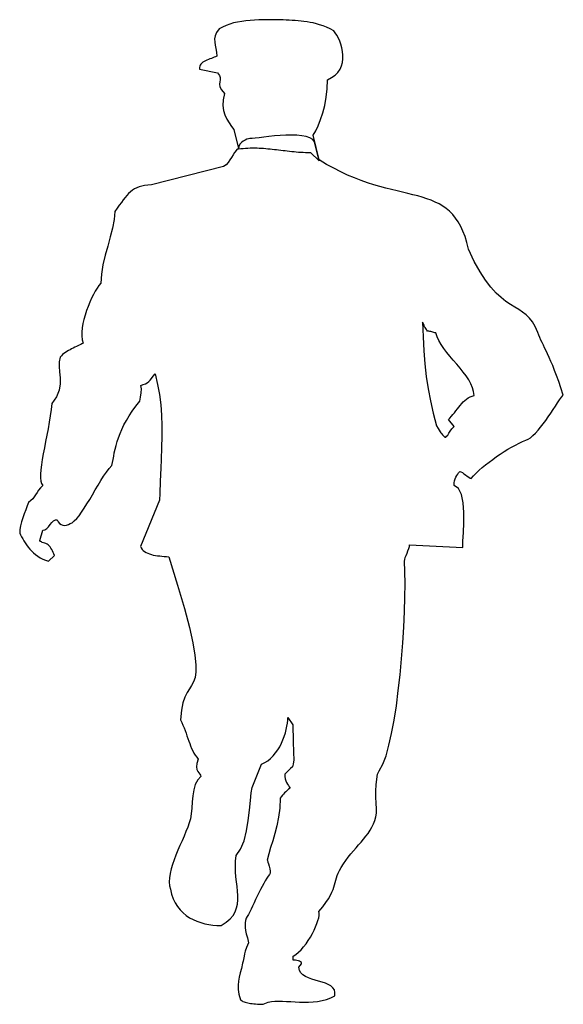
# Model space of a CAD drawing. Header units: millimetres. Extents: x 100.4 to 113.7, y 151.6 to 169.4.
# Tile 23 of 50: x 108.5 to 109.5, y 154.4 to 156.2. Entities that reach past the tile are written whole.
import ezdxf

# ---------------------------------------------------------------- set-up
doc = ezdxf.new("R2010")
doc.units = ezdxf.units.MM

msp = doc.modelspace()

# ---------------------------------------------------------------- linework, layer by layer
at = {"linetype": 'Continuous'}
for points in [[(108.903, 155.9551), (108.903, 155.9551), (108.9027, 155.9549), (108.899, 155.9519), (108.8957, 155.948), (108.8927, 155.9434), (108.8899, 155.9387), (108.887, 155.934), (108.8836, 155.9292), (108.8799, 155.9251), (108.8751, 155.9217), (108.7425, 155.8884), (108.7358, 155.8878), (108.7299, 155.887), (108.7246, 155.8858), (108.7196, 155.8844), (108.7153, 155.8827), (108.7111, 155.8805), (108.7074, 155.8781), (108.704, 155.8754), (108.7005, 155.8722), (108.6973, 155.8687), (108.694, 155.8647), (108.6906, 155.8604), (108.6871, 155.8556), (108.6833, 155.8505), (108.6794, 155.845), (108.6748, 155.8391), (108.6737, 155.8241), (108.6709, 155.8085), (108.6667, 155.7921), (108.662, 155.7753), (108.6571, 155.7582), (108.6529, 155.7408), (108.6502, 155.7236), (108.649, 155.7067), (108.6458, 155.7027), (108.6425, 155.6978), (108.6391, 155.6921), (108.6358, 155.6859), (108.6322, 155.679), (108.6289, 155.6717), (108.6257, 155.6642), (108.6227, 155.6563), (108.6202, 155.6482), (108.618, 155.6402), (108.616, 155.6323), (108.6148, 155.6244), (108.6143, 155.6167), (108.6143, 155.6096), (108.6148, 155.6027), (108.6164, 155.5963), (108.6143, 155.5952), (108.6121, 155.594), (108.6095, 155.5926), (108.607, 155.5914), (108.6042, 155.59), (108.6012, 155.5888), (108.5983, 155.5873), (108.5955, 155.5859), (108.5926, 155.5843), (108.5896, 155.5827), (108.5866, 155.581), (108.5839, 155.5792), (108.5813, 155.5772), (108.5787, 155.5752), (108.5766, 155.5731), (108.5744, 155.5707), (108.5724, 155.5622), (108.5724, 155.5531), (108.5734, 155.5433), (108.5744, 155.5326), (108.5744, 155.5216), (108.5726, 155.5099), (108.5677, 155.4977), (108.559, 155.4851), (108.5578, 155.474), (108.5562, 155.4624), (108.5543, 155.4505), (108.5521, 155.4387), (108.5497, 155.4268), (108.5476, 155.4152), (108.5452, 155.4036), (108.543, 155.3925), (108.5412, 155.382), (108.5397, 155.3722), (108.5385, 155.3631), (108.5379, 155.355), (108.5379, 155.3479), (108.5385, 155.342), (108.5401, 155.3375), (108.5424, 155.3343), (108.5383, 155.3298), (108.5347, 155.3254), (108.532, 155.3211), (108.5292, 155.3171), (108.5266, 155.3132), (108.5237, 155.3094), (108.5203, 155.3061), (108.516, 155.3029), (108.5136, 155.2964), (108.5109, 155.2893), (108.5081, 155.282), (108.5055, 155.2745), (108.5032, 155.267), (108.5014, 155.2597), (108.5002, 155.2528), (108.4998, 155.2463), (108.5014, 155.2429), (108.5034, 155.2396), (108.5053, 155.2358), (108.5075, 155.2321), (108.5099, 155.2283), (108.5124, 155.2244), (108.5152, 155.2206), (108.5184, 155.2169), (108.5217, 155.2133), (108.5253, 155.2098), (108.529, 155.2066), (108.5332, 155.2035), (108.5377, 155.2007), (108.5424, 155.1983), (108.5476, 155.1964), (108.5531, 155.1948), (108.5639, 155.2052), (108.5626, 155.2078), (108.5614, 155.2106), (108.5602, 155.2133), (108.5588, 155.2161), (108.5574, 155.2185), (108.5559, 155.2208), (108.5543, 155.2228), (108.5523, 155.2246), (108.5503, 155.226), (108.5482, 155.227), (108.5458, 155.2277), (108.5436, 155.2285), (108.5414, 155.2291), (108.5397, 155.2301), (108.5381, 155.2311), (108.5371, 155.2327), (108.5424, 155.2514), (108.5462, 155.2524), (108.5497, 155.2548), (108.5529, 155.2581), (108.556, 155.2621), (108.5592, 155.2656), (108.5622, 155.2688), (108.5655, 155.2706), (108.5689, 155.2706), (108.5708, 155.2668), (108.5734, 155.2638), (108.5762, 155.2619), (108.5791, 155.2607), (108.5825, 155.2605), (108.5858, 155.2609), (108.5894, 155.2621), (108.5927, 155.264), (108.5965, 155.2654), (108.6004, 155.2686), (108.6048, 155.2729), (108.6093, 155.2783), (108.6139, 155.2848), (108.6188, 155.2921), (108.6237, 155.3), (108.6287, 155.3084), (108.6338, 155.3169), (108.6389, 155.3258), (108.6441, 155.3345), (108.6492, 155.343), (108.6543, 155.3511), (108.6594, 155.3586), (108.6644, 155.3653), (108.6693, 155.371), (108.6705, 155.3765), (108.6717, 155.3822), (108.6729, 155.3882), (108.674, 155.3945), (108.6756, 155.401), (108.6774, 155.4077), (108.6796, 155.4148), (108.6819, 155.4221), (108.6847, 155.4298), (108.6881, 155.4375), (108.6918, 155.4456), (108.6964, 155.4539), (108.7013, 155.4626), (108.7072, 155.4712), (108.7137, 155.4803), (108.721, 155.4896), (108.7222, 155.4971), (108.7234, 155.5046), (108.724, 155.5119), (108.7228, 155.5186), (108.7275, 155.52), (108.7315, 155.5216), (108.7346, 155.5235), (108.7374, 155.5257), (108.74, 155.5283), (108.7427, 155.5314), (108.7457, 155.5352), (108.7492, 155.5395), (108.7538, 155.5204), (108.7573, 155.5016), (108.7595, 155.4827), (108.7609, 155.4635), (108.7615, 155.4442), (108.7615, 155.4243), (108.7609, 155.4038), (108.7603, 155.3822), (108.7597, 155.3661), (108.7587, 155.3422), (108.7577, 155.3195), (108.7573, 155.3067), (108.722, 155.2216), (108.7236, 155.2189), (108.7254, 155.2163), (108.7275, 155.2141), (108.7299, 155.2122), (108.7327, 155.2104), (108.7356, 155.209), (108.739, 155.2078), (108.7423, 155.2068), (108.7459, 155.2058), (108.7498, 155.2051), (108.7536, 155.2045), (108.7577, 155.2041), (108.7619, 155.2035), (108.766, 155.2031), (108.7703, 155.2029), (108.7747, 155.2025), (108.7907, 155.1506), (108.8031, 155.1076), (108.8124, 155.0722), (108.8187, 155.0438), (108.8226, 155.0213), (108.8244, 155.0038), (108.8244, 154.9904), (108.8228, 154.9801), (108.8201, 154.972), (108.8165, 154.9655), (108.8126, 154.9592), (108.8082, 154.9525), (108.8041, 154.9442), (108.8005, 154.9337), (108.7978, 154.9199), (108.7962, 154.902), (108.7986, 154.897), (108.8005, 154.8921), (108.8025, 154.8872), (108.8045, 154.8822), (108.8063, 154.8773), (108.8078, 154.8726), (108.8096, 154.8678), (108.8112, 154.8631), (108.813, 154.8585), (108.8147, 154.854), (108.8165, 154.8495), (108.8185, 154.8453), (108.8207, 154.841), (108.823, 154.837), (108.8258, 154.8333), (108.8286, 154.8295), (108.826, 154.8216), (108.8252, 154.8155), (108.826, 154.8108), (108.8276, 154.8072), (108.8295, 154.8043), (108.8315, 154.8021), (108.8331, 154.7999), (108.8337, 154.7978), (108.8276, 154.7913), (108.8232, 154.7828), (108.8205, 154.7729), (108.8187, 154.7621), (108.8177, 154.7508), (108.8169, 154.7396), (108.8159, 154.7289), (108.8144, 154.7194), (108.812, 154.7121), (108.8092, 154.7042), (108.8061, 154.6961), (108.8025, 154.6879), (108.7988, 154.6792), (108.7948, 154.6705), (108.7911, 154.6618), (108.7875, 154.6529), (108.7842, 154.6442), (108.7812, 154.6358), (108.7786, 154.6273), (108.7767, 154.619), (108.7755, 154.6111), (108.7751, 154.6036), (108.7757, 154.5965), (108.7773, 154.59), (108.7796, 154.5807), (108.7826, 154.5724), (108.7863, 154.5647), (108.7907, 154.558), (108.7956, 154.5519), (108.8009, 154.5464), (108.8067, 154.5416), (108.8128, 154.5375), (108.8195, 154.5339), (108.8262, 154.531), (108.8333, 154.5284), (108.8406, 154.5264), (108.8481, 154.5251), (108.8556, 154.5239), (108.8631, 154.5233), (108.8708, 154.5229), (108.8799, 154.529), (108.8872, 154.5353), (108.8927, 154.5418), (108.8966, 154.5485), (108.8994, 154.5554), (108.901, 154.5627), (108.9018, 154.5704), (108.9018, 154.5781), (108.9012, 154.5862), (108.9002, 154.5947), (108.8992, 154.6034), (108.8982, 154.6125), (108.8974, 154.6219), (108.897, 154.6316), (108.8974, 154.6417), (108.8984, 154.6521), (108.9067, 154.6638), (108.913, 154.6794), (108.9176, 154.6975), (108.9207, 154.7169), (108.9229, 154.7358), (108.9247, 154.7532), (108.926, 154.7676), (108.9278, 154.7774), (108.945, 154.8205), (108.9511, 154.8232), (108.9566, 154.8268), (108.9619, 154.8311), (108.9667, 154.8359), (108.9712, 154.8412), (108.9752, 154.8467), (108.9787, 154.8526), (108.9819, 154.8589), (108.9846, 154.8653), (108.9872, 154.8716), (108.9892, 154.8779), (108.9908, 154.8842), (108.9921, 154.8903), (108.9929, 154.896), (108.9935, 154.9016), (108.9937, 154.9065), (109.003, 154.8931), (109.0038, 154.8631), (109.0044, 154.8422), (109.0046, 154.8287), (109.0038, 154.8205), (109.002, 154.8157), (108.9988, 154.8124), (108.9943, 154.8084), (108.988, 154.8019), (108.9882, 154.7976), (108.989, 154.7934), (108.99, 154.7899), (108.9914, 154.7867), (108.9929, 154.7838), (108.9947, 154.7812), (108.9963, 154.7786), (108.9981, 154.7763), (108.9951, 154.7741), (108.9923, 154.7719), (108.99, 154.7697), (108.9878, 154.7676), (108.9856, 154.7654), (108.9837, 154.763), (108.9817, 154.7605), (108.9797, 154.7579), (108.9789, 154.7396), (108.9767, 154.7226), (108.9736, 154.707), (108.9698, 154.6926), (108.9659, 154.6794), (108.9619, 154.6667), (108.9584, 154.6549), (108.9556, 154.6437), (108.956, 154.6427), (108.9568, 154.6401), (108.9582, 154.6366), (108.9594, 154.6322), (108.9606, 154.6277), (108.9612, 154.6233), (108.9612, 154.6196), (108.9602, 154.617), (108.9576, 154.6139), (108.9548, 154.6101), (108.9521, 154.6056), (108.9493, 154.6006), (108.9464, 154.5951), (108.9432, 154.5892), (108.9402, 154.5833), (108.9373, 154.5772), (108.9343, 154.5708), (108.9316, 154.5649), (108.9286, 154.559), (108.926, 154.5535), (108.9235, 154.5483), (108.9211, 154.5436), (108.9189, 154.5397), (108.917, 154.5365), (108.9158, 154.5322), (108.915, 154.528), (108.9148, 154.5239), (108.9152, 154.5193), (108.9158, 154.514), (108.9172, 154.5077), (108.9191, 154.5002), (108.9215, 154.4911), (108.9178, 154.4824), (108.9152, 154.4757), (108.9138, 154.4706), (108.913, 154.4668), (108.9124, 154.4637), (108.912, 154.4607), (108.9114, 154.4576), (108.9101, 154.4536), (108.9081, 154.444), (108.9061, 154.4357), (108.9043, 154.428), (108.903, 154.4207), (108.9022, 154.4132), (108.9024, 154.4053), (108.9037, 154.3966), (108.9063, 154.3863), (108.9077, 154.3852), (108.9095, 154.3842), (108.911, 154.3832), (108.913, 154.3824), (108.9152, 154.3818), (108.9174, 154.381), (108.9197, 154.3806), (108.9223, 154.38), (108.9251, 154.3796), (108.928, 154.3792), (108.931, 154.3788), (108.9341, 154.3786), (108.9375, 154.3784), (108.941, 154.3782), (108.9446, 154.3781), (108.9483, 154.3779), (108.9574, 154.3818), (108.9633, 154.383), (108.9696, 154.3836), (108.9766, 154.3838), (108.9837, 154.3836), (108.9914, 154.3832), (108.999, 154.3828), (109.0071, 154.3824), (109.0152, 154.382), (109.0235, 154.3816), (109.032, 154.3818), (109.0403, 154.3822), (109.0486, 154.383), (109.0569, 154.3846), (109.0648, 154.3865), (109.0726, 154.3895), (109.0801, 154.3932), (109.0805, 154.3994), (109.0794, 154.4043), (109.0766, 154.4084), (109.0728, 154.4118), (109.0681, 154.4146), (109.0628, 154.4167), (109.0567, 154.4187), (109.0503, 154.4207), (109.044, 154.4222), (109.0377, 154.4242), (109.0316, 154.4264), (109.0263, 154.429), (109.0215, 154.4321), (109.0178, 154.4359), (109.015, 154.4404), (109.0138, 154.4461), (109.019, 154.4526), (109.0186, 154.4548), (109.0172, 154.4564), (109.0154, 154.4574), (109.0131, 154.4582), (109.0105, 154.4586), (109.0079, 154.459), (109.0054, 154.459), (109.0032, 154.459), (109.0032, 154.4664), (109.0083, 154.4698), (109.0132, 154.4738), (109.018, 154.4785), (109.0227, 154.4838), (109.0273, 154.4895), (109.0314, 154.4955), (109.0353, 154.5018), (109.0389, 154.5081), (109.0421, 154.5144), (109.0448, 154.5205), (109.0472, 154.5266), (109.0492, 154.5322), (109.0505, 154.5373), (109.0513, 154.5418), (109.0513, 154.5456), (109.0509, 154.5487), (109.058, 154.5576), (109.0638, 154.5655), (109.0683, 154.5724), (109.0721, 154.5787), (109.0748, 154.5843), (109.077, 154.5892), (109.0786, 154.5939), (109.0799, 154.5983), (109.0811, 154.6024), (109.0821, 154.6066), (109.0833, 154.6107), (109.0847, 154.615), (109.0865, 154.6198), (109.0888, 154.6247), (109.092, 154.6302), (109.0959, 154.6366), (109.1005, 154.6429), (109.105, 154.649), (109.1097, 154.6549), (109.1147, 154.6604), (109.1194, 154.666), (109.1241, 154.6715), (109.1287, 154.6768), (109.1332, 154.6821), (109.1376, 154.6875), (109.1415, 154.6928), (109.1451, 154.6985), (109.1484, 154.7042), (109.1514, 154.7102), (109.1537, 154.7165), (109.1555, 154.7232), (109.1569, 154.7301), (109.1567, 154.7384), (109.1563, 154.7484), (109.1559, 154.7595), (109.1559, 154.7711), (109.1561, 154.7824), (109.1573, 154.7928), (109.1591, 154.8017), (109.1622, 154.8084), (109.1685, 154.8203), (109.1745, 154.836), (109.18, 154.8552), (109.1849, 154.8771), (109.1895, 154.9018), (109.1936, 154.9282), (109.1972, 154.9562), (109.2005, 154.9852), (109.2031, 155.0146), (109.2054, 155.0442), (109.2072, 155.0732), (109.2084, 155.1015), (109.2092, 155.1281), (109.2096, 155.153), (109.2094, 155.1753), (109.2086, 155.1948), (109.209, 155.1975), (109.21, 155.2011), (109.2116, 155.2052), (109.2133, 155.2096), (109.2149, 155.2139), (109.2165, 155.2181), (109.2175, 155.2216), (109.2179, 155.2244), (109.3159, 155.2199), (109.3163, 155.2317), (109.3171, 155.2475), (109.3177, 155.2654), (109.3177, 155.2842), (109.3165, 155.3019), (109.3136, 155.3173), (109.3083, 155.3286), (109.3, 155.3343), (109.3002, 155.3388), (109.3008, 155.3428), (109.3019, 155.3463), (109.3031, 155.3495), (109.3047, 155.3524), (109.3065, 155.355), (109.3083, 155.3576), (109.3102, 155.3599), (109.3126, 155.3594), (109.3152, 155.358), (109.3179, 155.3558), (109.3209, 155.3536), (109.3238, 155.3513), (109.3268, 155.3491), (109.3294, 155.3477), (109.3315, 155.3471), (109.3359, 155.352), (109.3406, 155.357), (109.3459, 155.3621), (109.3517, 155.3671), (109.3578, 155.3722), (109.3643, 155.3773), (109.371, 155.3822), (109.3779, 155.3872), (109.3848, 155.3919), (109.3919, 155.3965), (109.399, 155.4008), (109.4059, 155.4047), (109.4128, 155.4085), (109.4195, 155.4118), (109.4261, 155.415), (109.4322, 155.4176), (109.4363, 155.4193), (109.4407, 155.4221), (109.445, 155.4259), (109.4497, 155.4304), (109.4545, 155.4357), (109.4592, 155.4414), (109.4639, 155.4476), (109.4687, 155.4541), (109.4734, 155.4608), (109.478, 155.4675), (109.4823, 155.474), (109.4866, 155.4803), (109.4906, 155.4862), (109.4943, 155.4916), (109.4979, 155.4965), (109.501, 155.5004), (109.4967, 155.5137), (109.4926, 155.5257), (109.4886, 155.5366), (109.4851, 155.5462), (109.4815, 155.5549), (109.4782, 155.5628), (109.475, 155.5699), (109.4722, 155.5764), (109.4693, 155.5821), (109.4667, 155.5877), (109.4643, 155.5926), (109.462, 155.5973), (109.4598, 155.6021), (109.4576, 155.6066), (109.4557, 155.6113), (109.4539, 155.6161), (109.4493, 155.6269), (109.4442, 155.6356), (109.4385, 155.6427), (109.4324, 155.6484), (109.4259, 155.6536), (109.419, 155.6581), (109.4115, 155.6626), (109.4036, 155.6676), (109.3953, 155.6733), (109.3864, 155.6802), (109.3773, 155.6887), (109.3678, 155.6994), (109.358, 155.7122), (109.3477, 155.728), (109.3371, 155.7469), (109.3262, 155.7696), (109.3232, 155.7816), (109.3201, 155.7927), (109.3163, 155.8025), (109.3122, 155.8116), (109.3077, 155.8197), (109.3027, 155.8268), (109.2974, 155.8333), (109.2917, 155.8393), (109.2856, 155.8444), (109.2792, 155.8489), (109.2723, 155.8529), (109.2652, 155.8564), (109.2575, 155.8598), (109.2496, 155.8625), (109.2414, 155.8653), (109.2329, 155.8677), (109.2238, 155.87), (109.2145, 155.8724), (109.2049, 155.8746), (109.195, 155.8769), (109.1847, 155.8795), (109.1741, 155.8821), (109.163, 155.885), (109.1518, 155.8884), (109.1403, 155.8919), (109.1285, 155.8961), (109.1163, 155.9008), (109.1038, 155.9062), (109.0912, 155.9119), (109.0782, 155.9186), (109.0649, 155.9259), (109.0513, 155.9342), (109.0405, 155.9798), (109.045, 155.9876), (109.0498, 155.9971), (109.0541, 156.0084), (109.058, 156.0208), (109.0616, 156.0346), (109.0644, 156.0496), (109.0661, 156.0652), (109.0667, 156.0818), (109.0744, 156.0857), (109.0809, 156.0903), (109.0859, 156.0954), (109.0898, 156.1013), (109.0926, 156.1074), (109.0944, 156.1137), (109.0951, 156.1204), (109.0951, 156.1274), (109.0944, 156.1341), (109.0932, 156.1406), (109.0914, 156.1471), (109.0892, 156.1532), (109.0867, 156.1587), (109.0839, 156.1639), (109.0811, 156.1684), (109.0784, 156.1721), (109.0717, 156.1755), (109.0649, 156.1785), (109.0586, 156.181), (109.0523, 156.183), (109.0464, 156.1848), (109.0405, 156.1864), (109.0346, 156.1875), (109.029, 156.1885), (109.0233, 156.1893), (109.018, 156.1899), (109.0125, 156.1903), (109.0069, 156.1907), (109.0016, 156.1911), (108.9961, 156.1915), (108.9908, 156.1919), (108.9852, 156.1923), (108.9781, 156.1923), (108.9708, 156.1923), (108.9633, 156.1925), (108.9556, 156.1925), (108.9479, 156.1923), (108.94, 156.1921), (108.9322, 156.1917), (108.9243, 156.1911), (108.9166, 156.1903), (108.9089, 156.1893), (108.9012, 156.1879), (108.8939, 156.1864), (108.8868, 156.1842), (108.8799, 156.1818), (108.8733, 156.1789), (108.8672, 156.1755), (108.8625, 156.169), (108.8599, 156.1629), (108.8589, 156.157), (108.8591, 156.1512), (108.8599, 156.1453), (108.8611, 156.1392), (108.8623, 156.1325), (108.8627, 156.1254), (108.8605, 156.1242), (108.8582, 156.1232), (108.8556, 156.1222), (108.853, 156.1212), (108.8503, 156.1203), (108.8473, 156.1193), (108.8445, 156.1181), (108.842, 156.1169), (108.8394, 156.1157), (108.837, 156.1143), (108.8351, 156.1126), (108.8335, 156.1108), (108.8321, 156.1088), (108.8313, 156.1066), (108.8309, 156.1041), (108.8311, 156.1011), (108.8641, 156.0946), (108.8676, 156.0899), (108.869, 156.0857), (108.8688, 156.0818), (108.8682, 156.0778), (108.8678, 156.0735), (108.8686, 156.0688), (108.8714, 156.0632), (108.8769, 156.0565), (108.8743, 156.0449), (108.8739, 156.0346), (108.8753, 156.0251), (108.8779, 156.0169), (108.8816, 156.0092), (108.8858, 156.0022), (108.8901, 155.9957), (108.8943, 155.9898), (108.903, 155.9551), (108.903, 155.9551)], [(108.9027, 155.9543), (108.9073, 155.9549), (108.9116, 155.9553), (108.916, 155.9557), (108.9201, 155.9559), (108.9245, 155.9561), (108.9286, 155.9561), (108.9327, 155.9561), (108.9369, 155.9561), (108.9408, 155.9559), (108.945, 155.9557), (108.9489, 155.9555), (108.9531, 155.9551), (108.957, 155.9547), (108.961, 155.9543), (108.9649, 155.9539), (108.9689, 155.9535), (108.9728, 155.9531), (108.9767, 155.9525), (108.9807, 155.9521), (108.9848, 155.9515), (108.9888, 155.9511), (108.9927, 155.9505), (108.9969, 155.9502), (109.001, 155.9498), (109.0052, 155.9494), (109.0093, 155.949), (109.0134, 155.9486), (109.0176, 155.9484), (109.0219, 155.9482), (109.0263, 155.948), (109.0306, 155.9478), (109.0352, 155.9478), (109.0511, 155.9326), (109.044, 155.9618), (109.0429, 155.9671), (109.0395, 155.9715), (109.0344, 155.9746), (109.0275, 155.977), (109.0194, 155.9786), (109.0101, 155.9794), (109.0002, 155.9798), (108.99, 155.9796), (108.9793, 155.979), (108.9689, 155.9782), (108.9588, 155.9772), (108.9493, 155.976), (108.9408, 155.975), (108.9335, 155.9742), (108.9278, 155.9736), (108.9239, 155.9734), (108.9215, 155.973), (108.9183, 155.9723), (108.9148, 155.9707), (108.9112, 155.9687), (108.9081, 155.9659), (108.9053, 155.9628), (108.9033, 155.9588), (108.9027, 155.9543)], [(109.2419, 155.6352), (109.2427, 155.6078), (109.2441, 155.5821), (109.2461, 155.5581), (109.2487, 155.5348), (109.252, 155.5121), (109.2562, 155.4898), (109.2615, 155.4671), (109.2678, 155.444), (109.2704, 155.4393), (109.2725, 155.4357), (109.2743, 155.433), (109.2757, 155.4308), (109.2771, 155.429), (109.2785, 155.4274), (109.2798, 155.4259), (109.2814, 155.4241), (109.283, 155.4229), (109.2846, 155.4231), (109.2862, 155.4247), (109.2881, 155.427), (109.2901, 155.4304), (109.2927, 155.4341), (109.296, 155.4385), (109.3, 155.4428), (109.2893, 155.4557), (109.2923, 155.4584), (109.295, 155.4616), (109.2978, 155.4647), (109.3006, 155.4681), (109.3031, 155.4716), (109.3059, 155.475), (109.3084, 155.4783), (109.3112, 155.4817), (109.314, 155.4849), (109.3167, 155.488), (109.3197, 155.4908), (109.3229, 155.4933), (109.326, 155.4955), (109.3294, 155.4975), (109.3329, 155.4989), (109.3367, 155.4999), (109.3359, 155.507), (109.3339, 155.5143), (109.3309, 155.5214), (109.3268, 155.5287), (109.3221, 155.536), (109.3165, 155.5431), (109.3108, 155.5504), (109.3047, 155.5577), (109.2984, 155.565), (109.2923, 155.5721), (109.2864, 155.5794), (109.2808, 155.5867), (109.2759, 155.5938), (109.2717, 155.6011), (109.2686, 155.6082), (109.2664, 155.6153), (109.2644, 155.6155), (109.2625, 155.6159), (109.2607, 155.6163), (109.2589, 155.6171), (109.2569, 155.6177), (109.2552, 155.6181), (109.2532, 155.6184), (109.2512, 155.6186), (109.25, 155.6202), (109.2491, 155.6218), (109.2479, 155.6234), (109.2469, 155.625), (109.2457, 155.6267), (109.2447, 155.6291), (109.2433, 155.6319), (109.2419, 155.6352)]]:
    msp.add_lwpolyline(points, dxfattribs=at)

doc.saveas('drawing.dxf')
